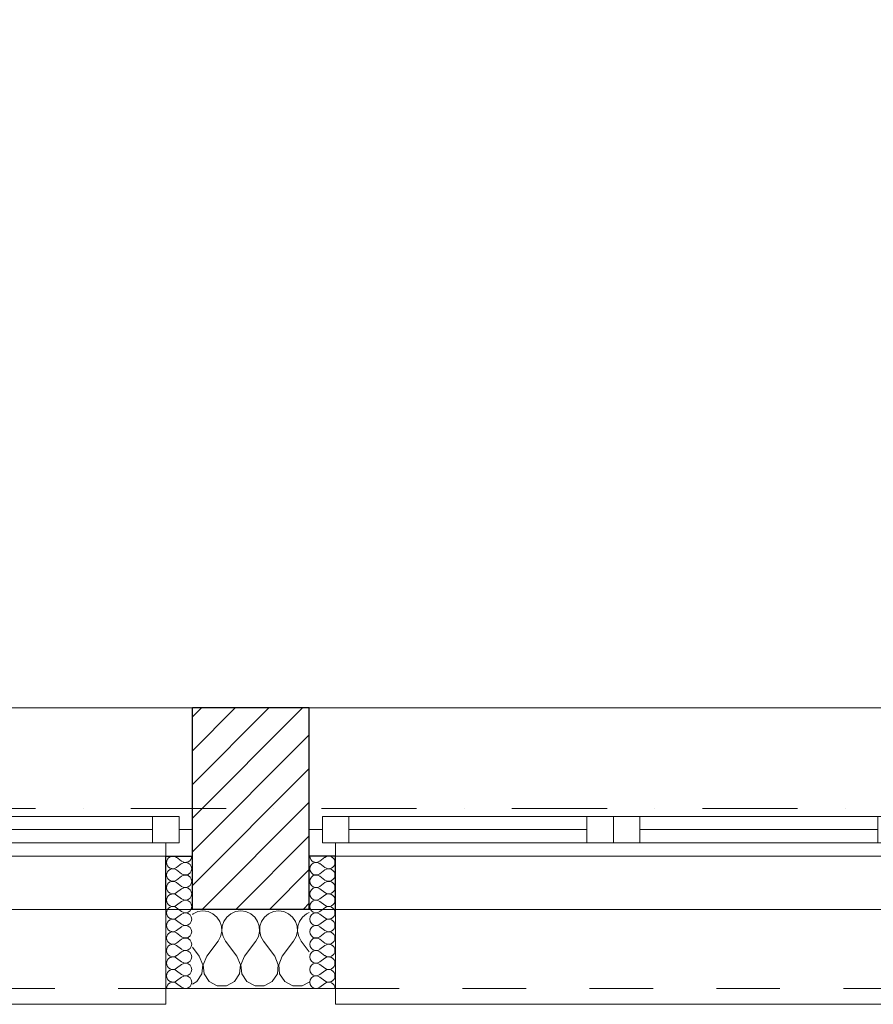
# Model space of a CAD drawing. Header units: millimetres. Extents: x 172139 to 266886, y 89395 to 138225.
# Tile 21 of 94: x 189582 to 191196, y 106825 to 108685. Entities that reach past the tile are written whole.
import ezdxf

# ---------------------------------------------------------------- set-up
doc = ezdxf.new("R2010")
doc.units = ezdxf.units.MM
doc.header["$MEASUREMENT"] = 0
doc.linetypes.add('Kropki i Kreski', pattern=[360, 180, -90, 0, -90])
doc.linetypes.add('Przerywana', pattern=[240, 120, -120])
for name, color, linetype in [('Konstrukcja - Siatki mod', 7, 'Continuous'), ('KR_INW', 7, 'Continuous'), ('NAPIS_SODON', 7, 'Continuous'), ('Okna ArchiCADa', 7, 'Continuous')]:
    doc.layers.add(name, color=color, linetype=linetype)
doc.layers.add('Konstrukcja - Siatki mod_Nr_pióra__48', color=7, linetype='Continuous', lineweight=15, true_color=0xa80f02)
doc.layers.add('KR_INW_Nr_pióra__102', color=7, linetype='Continuous', lineweight=5, true_color=0xcccccc)
for name, color, linetype, lineweight in [('KR_INW_Nr_pióra__101', 252, 'Continuous', 5), ('KR_INW_Nr_pióra__27', 7, 'Continuous', 25), ('KR_INW_Nr_pióra__47', 7, 'Continuous', 15), ('NAPIS_SODON_Nr_pióra__1', 7, 'Continuous', 13), ('Okna ArchiCADa_Nr_pióra__1', 7, 'Continuous', 13), ('Okna ArchiCADa_Nr_pióra__27', 7, 'Continuous', 25)]:
    doc.layers.add(name, color=color, linetype=linetype, lineweight=lineweight)

# ---------------------------------------------------------------- blocks, each defined once
blk = doc.blocks.new('Strop_1', base_point=(179225, 121523.3))
at = {"layer": 'NAPIS_SODON_Nr_pióra__1', "linetype": 'Continuous', "flags": 128}
blk.add_lwpolyline([(179225, 121523.3), (179225.9, 107003.8), (250898.3, 107008.3), (250897.4, 121527.8)], close=True, dxfattribs=at)
blk = doc.blocks.new('*X151')
at = {"layer": 'KR_INW_Nr_pióra__102', "linetype": 'Continuous'}
for p, q in [((189909.8, 106996.2), (189908.5, 106995.1)), ((189918.8, 107000.2), (189909.8, 106996.2)), ((189928.6, 107001.6), (189918.8, 107000.2)), ((189938.3, 107000.2), (189928.6, 107001.6)), ((189947.3, 106996.2), (189938.3, 107000.2)), ((189954.9, 106989.9), (189947.3, 106996.2)), ((189981.2, 106996.2), (189973.6, 106989.9)), ((189990.2, 107000.2), (189981.2, 106996.2)), ((190000, 107001.6), (189990.2, 107000.2)), ((190009.8, 107000.2), (190000, 107001.6)), ((190018.8, 106996.2), (190009.8, 107000.2)), ((190026.4, 106989.9), (190018.8, 106996.2)), ((190052.7, 106996.2), (190045.1, 106989.9)), ((190061.7, 107000.2), (190052.7, 106996.2)), ((190071.4, 107001.6), (190061.7, 107000.2)), ((190081.2, 107000.2), (190071.4, 107001.6)), ((190090.2, 106996.2), (190081.2, 107000.2)), ((190097.8, 106989.9), (190090.2, 106996.2)), ((190124.1, 106996.2), (190116.5, 106989.9)), ((190129.3, 106998.6), (190124.1, 106996.2)), ((189960.5, 106981.8), (189954.9, 106989.9)), ((189963.7, 106972.5), (189960.5, 106981.8)), ((189964.1, 106962.6), (189963.7, 106972.5)), ((189964.9, 106972.5), (189964.4, 106962.6)), ((189968.1, 106981.8), (189964.9, 106972.5)), ((189973.6, 106989.9), (189968.1, 106981.8)), ((190031.9, 106981.8), (190026.4, 106989.9)), ((190035.1, 106972.5), (190031.9, 106981.8)), ((190035.6, 106962.6), (190035.1, 106972.5)), ((190036.3, 106972.5), (190035.9, 106962.6)), ((190039.5, 106981.8), (190036.3, 106972.5)), ((190045.1, 106989.9), (190039.5, 106981.8)), ((190103.4, 106981.8), (190097.8, 106989.9)), ((190106.5, 106972.5), (190103.4, 106981.8)), ((190107, 106962.6), (190106.5, 106972.5)), ((190107.8, 106972.5), (190107.3, 106962.6)), ((190110.9, 106981.8), (190107.8, 106972.5)), ((190116.5, 106989.9), (190110.9, 106981.8)), ((189961.9, 106953.1), (189964.1, 106962.6)), ((189964.4, 106962.6), (189966.7, 106953.1)), ((190033.3, 106953.1), (190035.6, 106962.6)), ((190035.9, 106962.6), (190038.1, 106953.1)), ((190104.8, 106953.1), (190107, 106962.6)), ((190107.3, 106962.6), (190109.5, 106953.1)), ((189935.7, 106915.9), (189957.1, 106944.4)), ((189957.1, 106944.4), (189961.9, 106953.1)), ((189966.7, 106953.1), (189971.4, 106944.4)), ((189992.9, 106915.9), (189971.4, 106944.4)), ((190007.1, 106915.9), (190028.6, 106944.4)), ((190028.6, 106944.4), (190033.3, 106953.1)), ((190038.1, 106953.1), (190042.9, 106944.4)), ((190064.3, 106915.9), (190042.9, 106944.4)), ((190078.6, 106915.9), (190100, 106944.4)), ((190100, 106944.4), (190104.8, 106953.1)), ((190109.5, 106953.1), (190114.3, 106944.4)), ((190129.3, 106924.4), (190114.3, 106944.4)), ((189921.4, 106915.9), (189908.5, 106933.1)), ((189928.2, 106899.8), (189921.4, 106915.9)), ((189926.5, 106882.5), (189928.2, 106899.8)), ((189935.7, 106915.9), (189929, 106899.8)), ((189929, 106899.8), (189930.6, 106882.5)), ((189999.6, 106899.8), (189992.9, 106915.9)), ((189997.9, 106882.5), (189999.6, 106899.8)), ((190007.1, 106915.9), (190000.4, 106899.8)), ((190000.4, 106899.8), (190002.1, 106882.5)), ((190071, 106899.8), (190064.3, 106915.9)), ((190069.4, 106882.5), (190071, 106899.8)), ((190078.6, 106915.9), (190071.8, 106899.8)), ((190071.8, 106899.8), (190073.5, 106882.5)), ((189916.9, 106868), (189926.5, 106882.5)), ((189930.6, 106882.5), (189940.3, 106868)), ((189988.3, 106868), (189997.9, 106882.5)), ((190002.1, 106882.5), (190011.7, 106868)), ((190059.7, 106868), (190069.4, 106882.5)), ((190073.5, 106882.5), (190083.1, 106868)), ((189908.5, 106863.5), (189916.9, 106868)), ((189940.3, 106868), (189955.6, 106859.8)), ((189973, 106859.8), (189988.3, 106868)), ((190011.7, 106868), (190027, 106859.8)), ((190044.4, 106859.8), (190059.7, 106868)), ((190083.1, 106868), (190098.4, 106859.8)), ((190115.8, 106859.8), (190129.3, 106867)), ((189955.6, 106859.8), (189973, 106859.8)), ((190027, 106859.8), (190044.4, 106859.8)), ((190098.4, 106859.8), (190115.8, 106859.8))]:
    blk.add_line(p, q, dxfattribs=at)
blk = doc.blocks.new('*X178')
at = {"layer": 'KR_INW_Nr_pióra__102', "linetype": 'Continuous'}
for p, q in [((189888.2, 107095.6), (189878.7, 107102.8)), ((189888.2, 107090.9), (189878.7, 107083.7)), ((189888.2, 107071.8), (189878.7, 107079)), ((189888.2, 107067), (189878.7, 107059.9)), ((189888.2, 107048), (189878.7, 107055.1)), ((189888.2, 107043.2), (189878.7, 107036.1)), ((189888.2, 107024.2), (189878.7, 107031.3)), ((189888.2, 107019.4), (189878.7, 107012.3)), ((189888.2, 107000.4), (189878.7, 107007.5)), ((189888.2, 106995.6), (189878.7, 106988.5)), ((189888.2, 106976.6), (189878.7, 106983.7)), ((189888.2, 106971.8), (189878.7, 106964.7)), ((189888.2, 106952.8), (189878.7, 106959.9)), ((189888.2, 106948), (189878.7, 106940.9)), ((189888.2, 106929), (189878.7, 106936.1)), ((189888.2, 106924.2), (189878.7, 106917)), ((189888.2, 106905.1), (189878.7, 106912.3)), ((189888.2, 106900.4), (189878.7, 106893.2)), ((189888.2, 106881.3), (189878.7, 106888.5)), ((189888.2, 106876.6), (189878.7, 106869.4)), ((189888.2, 106857.5), (189878.7, 106864.7))]:
    blk.add_line(p, q, dxfattribs=at)
for centre, start, end in [((189871.6, 107093.2), 53.1301, 180), ((189895.4, 107105.1), 233.1301, 0), ((189871.6, 107093.2), 180, 306.8699), ((189895.4, 107081.3), 233.1301, 126.8699), ((189871.6, 107069.4), 53.1301, 180), ((189871.6, 107069.4), 180, 306.8699), ((189895.4, 107057.5), 233.1301, 126.8699), ((189871.6, 107045.6), 53.1301, 180), ((189871.6, 107045.6), 180, 306.8699), ((189871.6, 107021.8), 53.1301, 180), ((189895.4, 107033.7), 233.1301, 126.8699), ((189871.6, 107021.8), 180, 306.8699), ((189871.6, 106998), 53.1301, 180), ((189895.4, 107009.9), 233.1301, 126.8699), ((189871.6, 106998), 180, 306.8699), ((189895.4, 106986.1), 233.1301, 126.8699), ((189871.6, 106974.2), 53.1301, 180), ((189871.6, 106974.2), 180, 306.8699), ((189895.4, 106962.3), 233.1301, 126.8699), ((189871.6, 106950.4), 53.1301, 180), ((189871.6, 106950.4), 180, 306.8699), ((189871.6, 106926.6), 53.1301, 180), ((189895.4, 106938.5), 233.1301, 126.8699), ((189871.6, 106926.6), 180, 306.8699), ((189895.4, 106914.7), 233.1301, 126.8699), ((189871.6, 106902.8), 53.1301, 180), ((189871.6, 106902.8), 180, 306.8699), ((189895.4, 106890.9), 233.1301, 126.8699), ((189871.6, 106879), 53.1301, 180), ((189871.6, 106879), 180, 306.8699), ((189895.4, 106867), 233.1301, 126.8699), ((189871.6, 106855.1), 53.1301, 180)]:
    blk.add_arc(centre, 11.9, start, end, dxfattribs=at)
blk = doc.blocks.new('*X179')
at = {"layer": 'KR_INW_Nr_pióra__102', "linetype": 'Continuous'}
for p, q in [((190149.6, 107095.6), (190159.1, 107102.8)), ((190149.6, 107090.9), (190159.1, 107083.7)), ((190149.6, 107071.8), (190159.1, 107079)), ((190149.6, 107067), (190159.1, 107059.9)), ((190149.6, 107048), (190159.1, 107055.1)), ((190149.6, 107043.2), (190159.1, 107036.1)), ((190149.6, 107024.2), (190159.1, 107031.3)), ((190149.6, 107019.4), (190159.1, 107012.3)), ((190149.6, 107000.4), (190159.1, 107007.5)), ((190149.6, 106995.6), (190159.1, 106988.5)), ((190149.6, 106976.6), (190159.1, 106983.7)), ((190149.6, 106971.8), (190159.1, 106964.7)), ((190149.6, 106952.8), (190159.1, 106959.9)), ((190149.6, 106948), (190159.1, 106940.9)), ((190149.6, 106929), (190159.1, 106936.1)), ((190149.6, 106924.2), (190159.1, 106917)), ((190149.6, 106905.1), (190159.1, 106912.3)), ((190149.6, 106900.4), (190159.1, 106893.2)), ((190149.6, 106881.3), (190159.1, 106888.5)), ((190149.6, 106876.6), (190159.1, 106869.4)), ((190149.6, 106857.5), (190159.1, 106864.7))]:
    blk.add_line(p, q, dxfattribs=at)
for centre, start, end in [((190142.4, 107105.1), 180, 306.8699), ((190166.2, 107093.2), 0, 126.8699), ((190142.4, 107081.3), 53.1301, 306.8699), ((190166.2, 107093.2), 233.1301, 0), ((190142.4, 107057.5), 53.1301, 306.8699), ((190166.2, 107069.4), 0, 126.8699), ((190166.2, 107069.4), 233.1301, 0), ((190166.2, 107045.6), 0, 126.8699), ((190142.4, 107033.7), 53.1301, 306.8699), ((190166.2, 107045.6), 233.1301, 0), ((190166.2, 107021.8), 0, 126.8699), ((190142.4, 107009.9), 53.1301, 306.8699), ((190166.2, 107021.8), 233.1301, 0), ((190166.2, 106998), 0, 126.8699), ((190142.4, 106986.1), 53.1301, 306.8699), ((190166.2, 106998), 233.1301, 0), ((190142.4, 106962.3), 53.1301, 306.8699), ((190166.2, 106974.2), 0, 126.8699), ((190166.2, 106974.2), 233.1301, 0), ((190166.2, 106950.4), 0, 126.8699), ((190142.4, 106938.5), 53.1301, 306.8699), ((190166.2, 106950.4), 233.1301, 0), ((190166.2, 106926.6), 0, 126.8699), ((190142.4, 106914.7), 53.1301, 306.8699), ((190166.2, 106926.6), 233.1301, 0), ((190142.4, 106890.9), 53.1301, 306.8699), ((190166.2, 106902.8), 0, 126.8699), ((190166.2, 106902.8), 233.1301, 0), ((190142.4, 106867), 53.1301, 306.8699), ((190166.2, 106879), 0, 126.8699), ((190166.2, 106879), 233.1301, 0), ((190166.2, 106855.1), 0, 126.8699)]:
    blk.add_arc(centre, 11.9, start, end, dxfattribs=at)
blk = doc.blocks.new('Okno dwuskrzydłowe 19_6')
at = {"layer": 'Okna ArchiCADa_Nr_pióra__1', "linetype": 'Continuous'}
for p, q in [((-575, 230), (575, 230)), ((-550, 25), (-500, 25)), ((-550, -25), (-550, 25)), ((-500, 25), (-50, 25)), ((-500, 25), (-500, -25)), ((-500, 25), (-50, 25)), ((-50, -25), (-50, 25)), ((-50, 25), (0, 25)), ((0, 25), (0, -25)), ((0, 25), (50, 25)), ((0, -25), (0, 25)), ((50, 25), (500, 25)), ((50, 25), (50, -25)), ((50, 25), (500, 25)), ((500, -25), (500, 25)), ((500, 25), (550, 25)), ((550, 25), (550, -25)), ((-575, 0), (-550, 0)), ((-550, 0), (-550, -25)), ((-500, 0), (-50, 0)), ((50, 0), (500, 0)), ((550, -25), (550, 0)), ((550, 0), (575, 0)), ((-550, -25), (-525, -25)), ((-500, -25), (-550, -25)), ((-525, -25), (-525, -50)), ((-50, -25), (-500, -25)), ((0, -25), (-50, -25)), ((50, -25), (0, -25)), ((500, -25), (50, -25)), ((550, -25), (500, -25)), ((525, -50), (525, -25)), ((525, -25), (550, -25)), ((-525, -50), (-575, -50)), ((0, -50), (-525, -50)), ((525, -50), (0, -50)), ((575, -50), (525, -50)), ((-525, -300), (-525, -330)), ((525, -330), (525, -300)), ((-525, -330), (525, -330))]:
    blk.add_line(p, q, dxfattribs=at)
at = {"layer": 'Okna ArchiCADa_Nr_pióra__1', "linetype": 'Przerywana'}
blk.add_line((-525, -300), (525, -300), dxfattribs=at)
at = {"layer": 'Okna ArchiCADa_Nr_pióra__27', "linetype": 'Continuous'}
for p, q in [((-575, -50), (-575, 0)), ((575, -50), (575, 0)), ((-525, -50), (-575, -50)), ((525, -50), (575, -50))]:
    blk.add_line(p, q, dxfattribs=at)
blk = doc.blocks.new('Ściana_3', base_point=(179075.1, 106855.1))
at = {"layer": 'KR_INW_Nr_pióra__101', "linetype": 'Continuous'}
h = blk.add_hatch(dxfattribs=at)
h.set_pattern_fill('Cegła_licówka', color=256, style=0, pattern_type=2)
h.set_pattern_definition([(45, (0, 0), (-31.819804, 31.819804), [])])
h.paths.add_polyline_path([(189908.5, 107155.1), (189908.5, 107105.1), (189908.5, 107005.1), (190129.3, 107005.1), (190129.3, 107105.1), (190129.3, 107155.1), (190129.3, 107385.1), (189908.5, 107385.1)])
at = {"layer": 'KR_INW_Nr_pióra__27', "linetype": 'Continuous'}
for p, q in [((189908.5, 107155.1), (189908.5, 107385.1)), ((190129.3, 107155.1), (190129.3, 107385.1)), ((189908.5, 107105.1), (189908.5, 107155.1)), ((190129.3, 107105.1), (190129.3, 107155.1)), ((189858.5, 107005.1), (189858.5, 107105.1)), ((189858.5, 107105.1), (189908.5, 107105.1)), ((189908.5, 107005.1), (189908.5, 107105.1)), ((190129.3, 107005.1), (190129.3, 107105.1)), ((190179.3, 107105.1), (190129.3, 107105.1)), ((190179.3, 107005.1), (190179.3, 107105.1)), ((189908.5, 107005.1), (190129.3, 107005.1))]:
    blk.add_line(p, q, dxfattribs=at)
at = {"layer": 'KR_INW_Nr_pióra__27', "linetype": 'Continuous', "flags": 128}
blk.add_lwpolyline([(190129.3, 107385.1), (189908.5, 107385.1)], dxfattribs=at)
at = {"layer": 'KR_INW_Nr_pióra__47', "linetype": 'Continuous'}
for p, q in [((189908.5, 107105.1), (189858.5, 107105.1)), ((189858.5, 107105.1), (189858.5, 106855.1)), ((190129.3, 107105.1), (190179.3, 107105.1)), ((190179.3, 107105.1), (190179.3, 106855.1)), ((189858.5, 106855.1), (189858.5, 107005.1)), ((190179.3, 106855.1), (190179.3, 107005.1)), ((189908.5, 106855.1), (189858.5, 106855.1)), ((190129.3, 106855.1), (190179.3, 106855.1))]:
    blk.add_line(p, q, dxfattribs=at)
at = {"layer": 'KR_INW_Nr_pióra__47', "linetype": 'Continuous', "flags": 128}
blk.add_lwpolyline([(189908.5, 106855.1), (190129.3, 106855.1)], dxfattribs=at)
at = {"layer": 'KR_INW'}
for name in ['*X178', '*X179', '*X151']:
    blk.add_blockref(name, (0, 0), dxfattribs=at)
at = {"layer": 'Okna ArchiCADa', "color": 21, "linetype": 'Continuous', "lineweight": 13, "true_color": 0xff9955, "zscale": 1000}
for p in [(189333.5, 107155.1), (190704.3, 107155.1)]:
    blk.add_blockref('Okno dwuskrzydłowe 19_6', p, dxfattribs=at)
blk = doc.blocks.new('Standardowy znacznik siatki_10')
at = {"layer": 'Konstrukcja - Siatki mod_Nr_pióra__48', "linetype": 'Kropki i Kreski'}
blk.add_line((1000, 0), (72912, 0), dxfattribs=at)

msp = doc.modelspace()

# ---------------------------------------------------------------- block references
at = {"layer": 'Konstrukcja - Siatki mod', "color": 8, "linetype": 'Continuous', "lineweight": 13, "zscale": 1000}
msp.add_blockref('Standardowy znacznik siatki_10', (177989.3, 107195.1), dxfattribs=at)
at = {"layer": 'KR_INW'}
msp.add_blockref('Ściana_3', (179075.1, 106855.1), dxfattribs=at)
at = {"layer": 'NAPIS_SODON', "linetype": 'Continuous'}
msp.add_blockref('Strop_1', (179225, 121523.3), dxfattribs=at)

doc.saveas('drawing.dxf')
